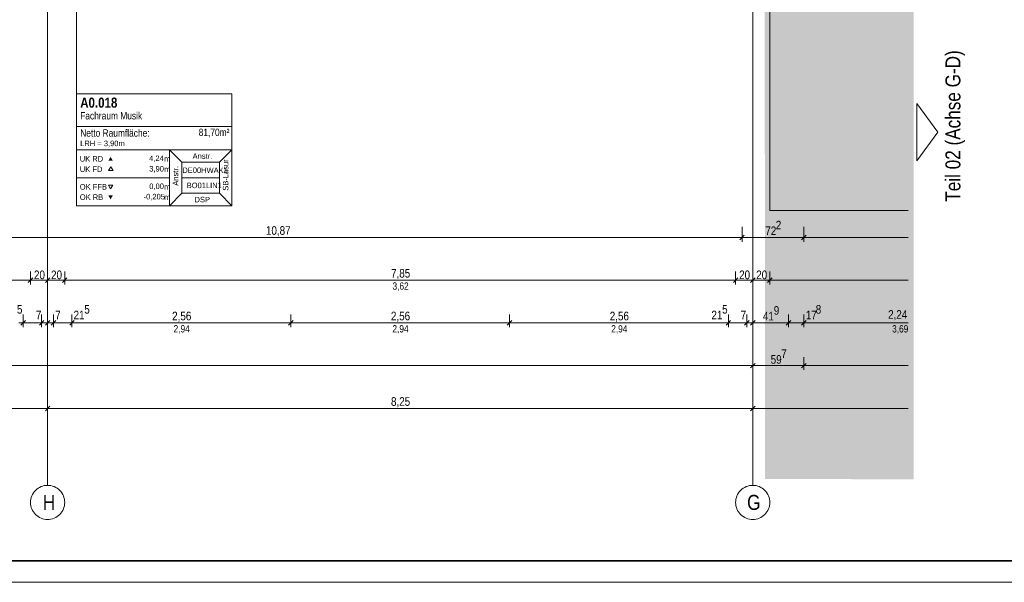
# Model space of a CAD drawing. Extents: x -620 to 300, y 62 to 1162.
# Tile 29 of 93: x -133 to 98, y 62 to 194. Entities that reach past the tile are written whole.
import ezdxf
from ezdxf.enums import TextEntityAlignment as Align
from ezdxf.lldxf.tags import DXFTag

# ---------------------------------------------------------------- set-up
doc = ezdxf.new("R2010")
doc.units = 0
doc.layers.get('0').update_dxf_attribs({"lineweight": 13})
for name, color, linetype, lineweight, true_color in [('30 -33 Aussenwände- 7 Fassade_ Elemente', 7, 'Continuous', 9, 0x00aacc), ('70 -75 Raumstempel- 1 Raumstempel', 7, 'Continuous', 25, 0xff6600), ('70 -75 Raumstempel-2 Verweislinie', 7, 'Continuous', 9, 0xff6600), ('70 -76 Bemaßung- 2 Allgemein', 9, 'Continuous', 5, 0x808080), ('iwb_Layout BA_Markierung', 7, 'Continuous', 9, 0xbadcdc), ('iwb_Layout Text', 3, 'Continuous', 18, 0x00ff00)]:
    doc.layers.add(name, color=color, linetype=linetype, lineweight=lineweight, true_color=true_color)
doc.layers.add('70 -71 Achsen- 1 Gebäudeachsen', color=7, linetype='STRICHPUNKT2-A06G94JT8I', lineweight=18)
doc.layers.add('iwb_Plankopf Rahmen', color=7, linetype='Continuous', lineweight=35)
doc.styles.get("Standard").update_dxf_attribs({"font": 'ARIALN.TTF'})
tags = doc.linetypes.add('fein_strichliert-A06G94JU8I', pattern=[4, 1, -2, 1]).pattern_tags.tags
tags[8:9] = [DXFTag(74, 4), DXFTag(75, 0), DXFTag(340, '0'), DXFTag(46, 0.0), DXFTag(50, 0.0), DXFTag(44, 0.0), DXFTag(45, 0.0)]
tags[6:7] = [DXFTag(74, 4), DXFTag(75, 0), DXFTag(340, '0'), DXFTag(46, 0.0), DXFTag(50, 0.0), DXFTag(44, 0.0), DXFTag(45, 0.0)]
tags[4:5] = [DXFTag(74, 4), DXFTag(75, 0), DXFTag(340, '0'), DXFTag(46, 0.0), DXFTag(50, 0.0), DXFTag(44, 0.0), DXFTag(45, 0.0)]
tags = doc.linetypes.add('STRICHPUNKT2-A06G94JT8I', pattern=[12.7, 6.35, -3.175, 0, -3.175]).pattern_tags.tags
tags[10:11] = [DXFTag(74, 4), DXFTag(75, 0), DXFTag(340, '0'), DXFTag(46, 0.0), DXFTag(50, 0.0), DXFTag(44, 0.0), DXFTag(45, 0.0)]
tags[8:9] = [DXFTag(74, 4), DXFTag(75, 0), DXFTag(340, '0'), DXFTag(46, 0.0), DXFTag(50, 0.0), DXFTag(44, 0.0), DXFTag(45, 0.0)]
tags[6:7] = [DXFTag(74, 4), DXFTag(75, 0), DXFTag(340, '0'), DXFTag(46, 0.0), DXFTag(50, 0.0), DXFTag(44, 0.0), DXFTag(45, 0.0)]
tags[4:5] = [DXFTag(74, 4), DXFTag(75, 0), DXFTag(340, '0'), DXFTag(46, 0.0), DXFTag(50, 0.0), DXFTag(44, 0.0), DXFTag(45, 0.0)]

# ---------------------------------------------------------------- blocks, each defined once
blk = doc.blocks.new('Polygon-A06G94JN8I')
at = {"color": 0, "linetype": 'ByBlock', "lineweight": -2, "ltscale": 0.13}
blk.add_solid([(41.66, 86.61), (41.5, 1083.81), (76.5, 86.52), (76.5, 1083.81)], dxfattribs=at)
blk = doc.blocks.new('Referenz-A06G94JV8I')
at = {"layer": '30 -33 Aussenwände- 7 Fassade_ Elemente', "color": 0, "linetype": 'fein_strichliert-A06G94JU8I', "lineweight": -2, "ltscale": 0.13}
for p, q in [((42.82, 149.41), (42.82, 211.81)), ((75.16, 149.41), (42.82, 149.41))]:
    blk.add_line(p, q, dxfattribs=at)
at = {"layer": '70 -71 Achsen- 1 Gebäudeachsen', "color": 0, "linetype": 'STRICHPUNKT2-A06G94JT8I', "lineweight": -2, "ltscale": 0.13}
for p, q in [((-126.18, 1084.55), (-126.18, 85.11)), ((38.82, 1084.55), (38.82, 85.11))]:
    blk.add_line(p, q, dxfattribs=at)
at = {"layer": '70 -71 Achsen- 1 Gebäudeachsen', "color": 0, "linetype": 'Continuous', "lineweight": -2, "ltscale": 0.13}
for p, q in [((-129.87, 82.64), (-129.71, 83)), ((-129.71, 83), (-129.5, 83.34)), ((-129.5, 83.34), (-129.27, 83.65)), ((-129.27, 83.65), (-129.01, 83.94)), ((-129.01, 83.94), (-128.71, 84.21)), ((-128.71, 84.21), (-128.4, 84.44)), ((-128.4, 84.44), (-128.06, 84.64)), ((-128.06, 84.64), (-127.71, 84.81)), ((-127.71, 84.81), (-127.34, 84.94)), ((-127.34, 84.94), (-126.96, 85.04)), ((-126.96, 85.04), (-126.57, 85.09)), ((-126.57, 85.09), (-126.18, 85.11)), ((-126.18, 85.11), (-125.79, 85.09)), ((-125.79, 85.09), (-125.4, 85.04)), ((-125.4, 85.04), (-125.02, 84.94)), ((-125.02, 84.94), (-124.65, 84.81)), ((-124.65, 84.81), (-124.29, 84.64)), ((-124.29, 84.64), (-123.96, 84.44)), ((-123.96, 84.44), (-123.64, 84.21)), ((-123.64, 84.21), (-123.35, 83.94)), ((-123.35, 83.94), (-123.09, 83.65)), ((-123.09, 83.65), (-122.85, 83.34)), ((-122.85, 83.34), (-122.65, 83)), ((-122.65, 83), (-122.48, 82.64)), ((35.13, 82.64), (35.29, 83)), ((35.29, 83), (35.5, 83.34)), ((35.5, 83.34), (35.73, 83.65)), ((35.73, 83.65), (35.99, 83.94)), ((35.99, 83.94), (36.29, 84.21)), ((36.29, 84.21), (36.6, 84.44)), ((36.6, 84.44), (36.94, 84.64)), ((36.94, 84.64), (37.29, 84.81)), ((37.29, 84.81), (37.66, 84.94)), ((37.66, 84.94), (38.04, 85.04)), ((38.04, 85.04), (38.43, 85.09)), ((38.43, 85.09), (38.82, 85.11)), ((38.82, 85.11), (39.21, 85.09)), ((39.21, 85.09), (39.6, 85.04)), ((39.6, 85.04), (39.98, 84.94)), ((39.98, 84.94), (40.35, 84.81)), ((40.35, 84.81), (40.71, 84.64)), ((40.71, 84.64), (41.04, 84.44)), ((41.04, 84.44), (41.36, 84.21)), ((41.36, 84.21), (41.65, 83.94)), ((41.65, 83.94), (41.91, 83.65)), ((41.91, 83.65), (42.15, 83.34)), ((42.15, 83.34), (42.35, 83)), ((42.35, 83), (42.52, 82.64)), ((-130.18, 81.11), (-130.16, 81.51)), ((-130.16, 80.72), (-130.18, 81.11)), ((-130.16, 81.51), (-130.1, 81.89)), ((-130.1, 80.33), (-130.16, 80.72)), ((-130.1, 81.89), (-130.01, 82.27)), ((-130.01, 82.27), (-129.87, 82.64)), ((-122.48, 82.64), (-122.35, 82.27)), ((-122.35, 82.27), (-122.25, 81.89)), ((-122.25, 81.89), (-122.2, 81.51)), ((-122.2, 80.72), (-122.25, 80.33)), ((-122.2, 81.51), (-122.18, 81.11)), ((-122.18, 81.11), (-122.2, 80.72)), ((34.82, 81.11), (34.84, 81.51)), ((34.84, 80.72), (34.82, 81.11)), ((34.84, 81.51), (34.9, 81.89)), ((34.9, 80.33), (34.84, 80.72)), ((34.9, 81.89), (34.99, 82.27)), ((34.99, 82.27), (35.13, 82.64)), ((42.52, 82.64), (42.65, 82.27)), ((42.65, 82.27), (42.75, 81.89)), ((42.75, 81.89), (42.8, 81.51)), ((42.8, 80.72), (42.75, 80.33)), ((42.8, 81.51), (42.82, 81.11)), ((42.82, 81.11), (42.8, 80.72)), ((-130.01, 79.95), (-130.1, 80.33)), ((-129.87, 79.58), (-130.01, 79.95)), ((-129.71, 79.23), (-129.87, 79.58)), ((-129.5, 78.89), (-129.71, 79.23)), ((-129.27, 78.58), (-129.5, 78.89)), ((-129.01, 78.29), (-129.27, 78.58)), ((-123.09, 78.58), (-123.35, 78.29)), ((-122.85, 78.89), (-123.09, 78.58)), ((-122.65, 79.23), (-122.85, 78.89)), ((-122.48, 79.58), (-122.65, 79.23)), ((-122.35, 79.95), (-122.48, 79.58)), ((-122.25, 80.33), (-122.35, 79.95)), ((34.99, 79.95), (34.9, 80.33)), ((35.13, 79.58), (34.99, 79.95)), ((35.29, 79.23), (35.13, 79.58)), ((35.5, 78.89), (35.29, 79.23)), ((35.73, 78.58), (35.5, 78.89)), ((35.99, 78.29), (35.73, 78.58)), ((41.91, 78.58), (41.65, 78.29)), ((42.15, 78.89), (41.91, 78.58)), ((42.35, 79.23), (42.15, 78.89)), ((42.52, 79.58), (42.35, 79.23)), ((42.65, 79.95), (42.52, 79.58)), ((42.75, 80.33), (42.65, 79.95)), ((-128.71, 78.02), (-129.01, 78.29)), ((-128.4, 77.79), (-128.71, 78.02)), ((-128.06, 77.59), (-128.4, 77.79)), ((-127.71, 77.42), (-128.06, 77.59)), ((-127.34, 77.29), (-127.71, 77.42)), ((-126.96, 77.19), (-127.34, 77.29)), ((-126.57, 77.13), (-126.96, 77.19)), ((-126.18, 77.11), (-126.57, 77.13)), ((-125.79, 77.13), (-126.18, 77.11)), ((-125.4, 77.19), (-125.79, 77.13)), ((-125.02, 77.29), (-125.4, 77.19)), ((-124.65, 77.42), (-125.02, 77.29)), ((-124.29, 77.59), (-124.65, 77.42)), ((-123.96, 77.79), (-124.29, 77.59)), ((-123.64, 78.02), (-123.96, 77.79)), ((-123.35, 78.29), (-123.64, 78.02)), ((36.29, 78.02), (35.99, 78.29)), ((36.6, 77.79), (36.29, 78.02)), ((36.94, 77.59), (36.6, 77.79)), ((37.29, 77.42), (36.94, 77.59)), ((37.66, 77.29), (37.29, 77.42)), ((38.04, 77.19), (37.66, 77.29)), ((38.43, 77.13), (38.04, 77.19)), ((38.82, 77.11), (38.43, 77.13)), ((39.21, 77.13), (38.82, 77.11)), ((39.6, 77.19), (39.21, 77.13)), ((39.98, 77.29), (39.6, 77.19)), ((40.35, 77.42), (39.98, 77.29)), ((40.71, 77.59), (40.35, 77.42)), ((41.04, 77.79), (40.71, 77.59)), ((41.36, 78.02), (41.04, 77.79)), ((41.65, 78.29), (41.36, 78.02))]:
    blk.add_line(p, q, dxfattribs=at)
at = {"layer": '70 -75 Raumstempel- 1 Raumstempel', "color": 0, "lineweight": -2}
for p, q in [((-119.41, 176.67), (-119.41, 150.53)), ((-83.09, 176.67), (-119.41, 176.67)), ((-83.09, 150.53), (-83.09, 176.67)), ((-83.09, 169.07), (-119.41, 169.07)), ((-119.41, 163.6), (-97.68, 163.6)), ((-94.8, 160.7), (-97.68, 163.6)), ((-83.09, 163.6), (-97.68, 163.6)), ((-97.68, 163.6), (-97.68, 150.53)), ((-85.97, 160.7), (-83.09, 163.6)), ((-111.38, 159.64), (-111.9, 158.73)), ((-110.85, 158.73), (-111.38, 159.64)), ((-94.8, 153.43), (-94.8, 160.7)), ((-94.8, 160.7), (-85.97, 160.7)), ((-85.97, 153.43), (-85.97, 160.7)), ((-119.41, 157.06), (-97.68, 157.06)), ((-111.9, 158.73), (-110.85, 158.73)), ((-85.97, 157.06), (-94.8, 157.06)), ((-111.45, 154.46), (-111.97, 155.36)), ((-111.97, 155.36), (-110.92, 155.36)), ((-110.92, 155.36), (-111.45, 154.46)), ((-94.8, 153.43), (-97.68, 150.53)), ((-94.8, 153.43), (-85.97, 153.43)), ((-85.97, 153.43), (-83.09, 150.53)), ((-83.09, 150.53), (-119.41, 150.53))]:
    blk.add_line(p, q, dxfattribs=at)
for points in [[(-110.92, 161.05), (-111.45, 161.96), (-111.97, 161.05)], [(-110.92, 152.92), (-111.45, 152.02), (-111.97, 152.92)]]:
    blk.add_solid(points, dxfattribs=at)
at = {"layer": '70 -75 Raumstempel-2 Verweislinie', "color": 0, "linetype": 'Continuous', "lineweight": -2, "ltscale": 0.13}
blk.add_line((-119.41, 232.61), (-119.41, 176.67), dxfattribs=at)
at = {"layer": '70 -76 Bemaßung- 2 Allgemein', "color": 0, "linetype": 'Continuous', "lineweight": -2, "ltscale": 0.13}
for p, q in [((36.32, 145.61), (36.32, 142.11)), ((36.32, 145.61), (36.32, 142.11)), ((50.76, 145.61), (50.76, 142.11)), ((50.76, 145.61), (50.76, 142.11)), ((35.26, 143.11), (-180.02, 143.11)), ((37.32, 143.11), (35.26, 143.11)), ((35.32, 143.11), (37.38, 143.11)), ((36.85, 143.64), (35.79, 142.58)), ((35.79, 142.58), (36.85, 143.64)), ((49.7, 143.11), (37.38, 143.11)), ((51.76, 143.11), (49.7, 143.11)), ((49.76, 143.11), (51.82, 143.11)), ((50.23, 142.58), (51.29, 143.64)), ((51.29, 143.64), (50.23, 142.58)), ((75.16, 143.11), (51.82, 143.11)), ((-129.65, 133.64), (-130.71, 132.58)), ((-130.71, 132.58), (-129.65, 133.64)), ((-130.18, 135.11), (-130.18, 132.11)), ((-130.18, 135.11), (-130.18, 132.11)), ((-125.65, 133.64), (-126.71, 132.58)), ((-126.71, 132.58), (-125.65, 133.64)), ((-126.18, 135.11), (-126.18, 132.11)), ((-126.18, 135.11), (-126.18, 132.11)), ((-122.71, 132.58), (-121.65, 133.64)), ((-121.65, 133.64), (-122.71, 132.58)), ((-122.18, 135.11), (-122.18, 132.11)), ((-122.18, 135.11), (-122.18, 132.11)), ((34.29, 132.58), (35.35, 133.64)), ((35.35, 133.64), (34.29, 132.58)), ((34.82, 135.11), (34.82, 132.11)), ((34.82, 135.11), (34.82, 132.11)), ((38.29, 132.58), (39.35, 133.64)), ((39.35, 133.64), (38.29, 132.58)), ((38.82, 135.11), (38.82, 132.11)), ((38.82, 135.11), (38.82, 132.11)), ((43.35, 133.64), (42.29, 132.58)), ((42.29, 132.58), (43.35, 133.64)), ((42.82, 135.11), (42.82, 132.11)), ((42.82, 135.11), (42.82, 132.11)), ((-131.24, 133.11), (-286.12, 133.11)), ((-129.68, 133.11), (-131.24, 133.11)), ((-130.68, 133.11), (-129.12, 133.11)), ((-127.24, 133.11), (-129.12, 133.11)), ((-125.68, 133.11), (-127.24, 133.11)), ((-126.68, 133.11), (-125.12, 133.11)), ((-123.24, 133.11), (-125.12, 133.11)), ((-121.68, 133.11), (-123.24, 133.11)), ((-122.68, 133.11), (-121.12, 133.11)), ((33.76, 133.11), (-121.12, 133.11)), ((35.32, 133.11), (33.76, 133.11)), ((34.32, 133.11), (35.88, 133.11)), ((37.76, 133.11), (35.88, 133.11)), ((39.32, 133.11), (37.76, 133.11)), ((38.32, 133.11), (39.88, 133.11)), ((41.76, 133.11), (39.88, 133.11)), ((43.32, 133.11), (41.76, 133.11)), ((42.32, 133.11), (43.88, 133.11)), ((75.16, 133.11), (43.88, 133.11)), ((-131.88, 125.11), (-131.88, 122.11)), ((-131.88, 125.11), (-131.88, 122.11)), ((-127.58, 125.11), (-127.58, 122.11)), ((-127.58, 125.11), (-127.58, 122.11)), ((-126.18, 125.11), (-126.18, 122.11)), ((-126.18, 125.11), (-126.18, 122.11)), ((-124.78, 125.11), (-124.78, 122.11)), ((-124.78, 125.11), (-124.78, 122.11)), ((-120.48, 125.11), (-120.48, 122.11)), ((-120.48, 125.11), (-120.48, 122.11)), ((-69.28, 125.11), (-69.28, 122.11)), ((-69.28, 125.11), (-69.28, 122.11)), ((-18.08, 125.11), (-18.08, 122.11)), ((-18.08, 125.11), (-18.08, 122.11)), ((33.12, 125.11), (33.12, 122.11)), ((33.12, 125.11), (33.12, 122.11)), ((37.42, 125.11), (37.42, 122.11)), ((37.42, 125.11), (37.42, 122.11)), ((38.82, 125.11), (38.82, 122.11)), ((38.82, 125.11), (38.82, 122.11)), ((47.2, 125.11), (47.2, 122.11)), ((47.2, 125.11), (47.2, 122.11)), ((50.76, 125.11), (50.76, 122.11)), ((50.76, 125.11), (50.76, 122.11)), ((-131.38, 123.11), (-132.94, 123.11)), ((-131.38, 123.11), (-132.94, 123.11)), ((-131.35, 123.64), (-132.41, 122.58)), ((-131.35, 123.64), (-132.41, 122.58)), ((-127.58, 123.11), (-131.88, 123.11)), ((-128.64, 123.11), (-129.7, 123.11)), ((-127.08, 123.11), (-128.64, 123.11)), ((-127.24, 123.11), (-128.3, 123.11)), ((-128.11, 122.58), (-127.05, 123.64)), ((-127.05, 123.64), (-128.11, 122.58)), ((-128.08, 123.11), (-126.52, 123.11)), ((-126.18, 123.11), (-127.58, 123.11)), ((-125.68, 123.11), (-127.24, 123.11)), ((-125.84, 123.11), (-126.9, 123.11)), ((-126.71, 122.58), (-125.65, 123.64)), ((-125.65, 123.64), (-126.71, 122.58)), ((-126.68, 123.11), (-125.12, 123.11)), ((-126.52, 123.11), (-125.46, 123.11)), ((-124.78, 123.11), (-126.18, 123.11)), ((-124.28, 123.11), (-125.84, 123.11)), ((-125.31, 122.58), (-124.25, 123.64)), ((-124.25, 123.64), (-125.31, 122.58)), ((-125.28, 123.11), (-123.72, 123.11)), ((-125.12, 123.11), (-124.06, 123.11)), ((-120.48, 123.11), (-124.78, 123.11)), ((-123.72, 123.11), (-122.66, 123.11)), ((-121.01, 122.58), (-119.95, 123.64)), ((-121.01, 122.58), (-119.95, 123.64)), ((-120.98, 123.11), (-119.42, 123.11)), ((-120.98, 123.11), (-119.42, 123.11)), ((-70.34, 123.11), (-119.42, 123.11)), ((-119.42, 123.11), (-118.36, 123.11)), ((-68.78, 123.11), (-70.34, 123.11)), ((-69.81, 122.58), (-68.75, 123.64)), ((-68.75, 123.64), (-69.81, 122.58)), ((-69.78, 123.11), (-68.22, 123.11)), ((-19.14, 123.11), (-68.22, 123.11)), ((-17.58, 123.11), (-19.14, 123.11)), ((-17.55, 123.64), (-18.61, 122.58)), ((-18.61, 122.58), (-17.55, 123.64)), ((-18.58, 123.11), (-17.02, 123.11)), ((32.06, 123.11), (-17.02, 123.11)), ((32.06, 123.11), (31, 123.11)), ((33.62, 123.11), (32.06, 123.11)), ((33.62, 123.11), (32.06, 123.11)), ((33.65, 123.64), (32.59, 122.58)), ((33.65, 123.64), (32.59, 122.58)), ((37.42, 123.11), (33.12, 123.11)), ((36.36, 123.11), (35.3, 123.11)), ((37.92, 123.11), (36.36, 123.11)), ((36.89, 122.58), (37.95, 123.64)), ((37.95, 123.64), (36.89, 122.58)), ((36.92, 123.11), (38.48, 123.11)), ((38.82, 123.11), (37.42, 123.11)), ((38.29, 122.58), (39.35, 123.64)), ((38.29, 122.58), (39.35, 123.64)), ((38.32, 123.11), (39.88, 123.11)), ((38.32, 123.11), (39.88, 123.11)), ((38.48, 123.11), (39.54, 123.11)), ((46.14, 123.11), (39.88, 123.11)), ((39.88, 123.11), (40.94, 123.11)), ((46.14, 123.11), (45.08, 123.11)), ((47.7, 123.11), (46.14, 123.11)), ((47.7, 123.11), (46.14, 123.11)), ((47.73, 123.64), (46.67, 122.58)), ((47.73, 123.64), (46.67, 122.58)), ((50.76, 123.11), (47.2, 123.11)), ((50.23, 122.58), (51.29, 123.64)), ((50.23, 122.58), (51.29, 123.64)), ((50.26, 123.11), (51.82, 123.11)), ((50.26, 123.11), (51.82, 123.11)), ((75.16, 123.11), (51.82, 123.11)), ((51.82, 123.11), (52.88, 123.11)), ((37.76, 113.11), (-455.12, 113.11)), ((39.32, 113.11), (37.76, 113.11)), ((39.35, 113.64), (38.29, 112.58)), ((38.29, 112.58), (39.35, 113.64)), ((38.32, 113.11), (39.88, 113.11)), ((38.82, 115.11), (38.82, 112.11)), ((38.82, 115.11), (38.82, 112.11)), ((49.7, 113.11), (39.88, 113.11)), ((51.26, 113.11), (49.7, 113.11)), ((51.29, 113.64), (50.23, 112.58)), ((50.23, 112.58), (51.29, 113.64)), ((50.26, 113.11), (51.82, 113.11)), ((50.76, 115.11), (50.76, 112.11)), ((50.76, 115.11), (50.76, 112.11)), ((75.16, 113.11), (51.82, 113.11)), ((-126.18, 105.11), (-126.18, 102.11)), ((-126.18, 105.11), (-126.18, 102.11)), ((38.82, 105.11), (38.82, 102.11)), ((38.82, 105.11), (38.82, 102.11)), ((-127.24, 103.11), (-290.12, 103.11)), ((-125.68, 103.11), (-127.24, 103.11)), ((-125.65, 103.64), (-126.71, 102.58)), ((-126.71, 102.58), (-125.65, 103.64)), ((-126.68, 103.11), (-125.12, 103.11)), ((37.76, 103.11), (-125.12, 103.11)), ((39.32, 103.11), (37.76, 103.11)), ((38.29, 102.58), (39.35, 103.64)), ((39.35, 103.64), (38.29, 102.58)), ((38.32, 103.11), (39.88, 103.11)), ((75.16, 103.11), (39.88, 103.11))]:
    blk.add_line(p, q, dxfattribs=at)
at = {"layer": '70 -71 Achsen- 1 Gebäudeachsen', "color": 0, "linetype": 'Continuous', "lineweight": -2, "ltscale": 0.13, "char_height": 3.5241, "attachment_point": 1}
for s, insert in [('{\\fArial Narrow;H}', (-127.31, 82.88)), ('{\\fArial Narrow;G}', (37.49, 82.88))]:
    blk.add_mtext(s, dxfattribs=dict(at, insert=insert))
at = {"layer": '70 -75 Raumstempel- 1 Raumstempel', "color": 0, "linetype": 'Continuous', "lineweight": -2, "ltscale": 0.13, "attachment_point": 1}
for s, insert, char_height, rotation in [('{\\fArial Narrow|b1|i0;A0.018}', (-118.55, 175.81), 2.3536, 0), ('{\\fArial Narrow;Fachraum Musik}', (-118.55, 172.42), 1.7117, 0), ('{\\fArial Narrow;Netto Raumfläche:}', (-118.55, 168.39), 1.7117, 0), ('{\\fArial Narrow;81,70m²}', (-90.83, 168.54), 1.7117, 0), ('{\\fArial Narrow;LRH = 3,90m}', (-118.55, 165.74), 1.2838, 0), ('{\\fArial Narrow;UK RD}', (-118.65, 162.13), 1.2838, 0), ('{\\fArial Narrow;4,24}', (-102.42, 162.25), 1.2838, 0), ('{\\fArial Narrow;m}', (-98.93, 162.12), 1.2838, 0), ('{\\fArial Narrow;Anstr.}', (-92.25, 162.78), 1.2838, 0), ('{\\fArial Narrow;SB-Lasur}', (-85.17, 154.02), 1.2838, 90), ('{\\fArial Narrow;UK FD}', (-118.65, 159.7), 1.2838, 0), ('{\\fArial Narrow;3,90}', (-102.39, 159.81), 1.2838, 0), ('{\\fArial Narrow;m}', (-98.93, 159.69), 1.2838, 0), ('{\\fArial Narrow;Anstr.}', (-96.9, 155.2), 1.2838, 90), ('{\\fArial Narrow;DE00HWAK1}', (-94.65, 159.46), 1.2838, 0), ('{\\fArial Narrow;OK FFB}', (-118.65, 155.58), 1.2838, 0), ('{\\fArial Narrow;0,00}', (-102.39, 155.71), 1.2838, 0), ('{\\fArial Narrow;m}', (-98.93, 155.58), 1.2838, 0), ('{\\fArial Narrow;BO01LIN1}', (-93.63, 155.92), 1.2838, 0), ('{\\fArial Narrow;OK RB}', (-118.65, 153.17), 1.2838, 0), ('{\\fArial Narrow;-0,205}', (-103.71, 153.29), 1.2838, 0), ('{\\fArial Narrow;m}', (-98.93, 153.17), 1.2838, 0), ('{\\fArial Narrow;DSP}', (-91.81, 152.6), 1.2838, 0)]:
    blk.add_mtext(s, dxfattribs=dict(at, insert=insert, char_height=char_height, rotation=rotation))
at = {"layer": '70 -76 Bemaßung- 2 Allgemein', "color": 0, "linetype": 'Continuous', "lineweight": -2, "ltscale": 0.13, "attachment_point": 1}
for s, insert, char_height in [('{\\fArial Narrow;10,87}', (-75.09, 145.73), 2.0138), ('{\\fArial Narrow;72}', (41.76, 145.67), 2.0138), ('{\\fArial Narrow;2}', (44.22, 147.01), 2.0138), ('{\\fArial Narrow;20}', (-129.37, 135.36), 2.0138), ('{\\fArial Narrow;20}', (-125.37, 135.36), 2.0138), ('{\\fArial Narrow;7,85}', (-45.82, 135.73), 2.0138), ('{\\fArial Narrow;20}', (35.63, 135.36), 2.0138), ('{\\fArial Narrow;20}', (39.63, 135.36), 2.0138), ('{\\fArial Narrow;3,62}', (-45.48, 132.58), 1.7), ('{\\fArial Narrow;5}', (-133.35, 127.3), 2.0138), ('{\\fArial Narrow;5}', (-117.59, 127.3), 2.0138), ('{\\fArial Narrow;5}', (31.65, 127.3), 2.0138), ('{\\fArial Narrow;9}', (43.74, 127.04), 2.0138), ('{\\fArial Narrow;8}', (53.56, 127.3), 2.0138), ('{\\fArial Narrow;7}', (-128.93, 125.94), 2.0138), ('{\\fArial Narrow;7}', (-124.41, 125.94), 2.0138), ('{\\fArial Narrow;21}', (-120.1, 125.96), 2.0138), ('{\\fArial Narrow;2,56}', (-97.04, 125.73), 2.0138), ('{\\fArial Narrow;2,56}', (-45.84, 125.73), 2.0138), ('{\\fArial Narrow;2,56}', (5.36, 125.73), 2.0138), ('{\\fArial Narrow;21}', (29.15, 125.96), 2.0138), ('{\\fArial Narrow;7}', (35.99, 125.94), 2.0138), ('{\\fArial Narrow;41}', (41.2, 125.7), 2.0138), ('{\\fArial Narrow;17}', (51.24, 125.96), 2.0138), ('{\\fArial Narrow;2,24}', (70.49, 126.08), 2.0138), ('{\\fArial Narrow;2,94}', (-96.7, 122.58), 1.7), ('{\\fArial Narrow;2,94}', (-45.5, 122.58), 1.7), ('{\\fArial Narrow;2,94}', (5.7, 122.58), 1.7), ('{\\fArial Narrow;3,69}', (71.43, 122.58), 1.7), ('{\\fArial Narrow;59}', (43.02, 115.58), 2.0138), ('{\\fArial Narrow;7}', (45.49, 116.93), 2.0138), ('{\\fArial Narrow;8,25}', (-45.83, 105.73), 2.0138)]:
    blk.add_mtext(s, dxfattribs=dict(at, insert=insert, char_height=char_height))

msp = doc.modelspace()

# ---------------------------------------------------------------- linework, layer by layer
at = {"layer": 'iwb_Layout Text', "linetype": 'Continuous', "ltscale": 0.18}
for p, q in [((82.12, 167.73), (77.24, 174.42)), ((77.24, 161.04), (77.24, 174.42)), ((77.24, 161.04), (82.12, 167.73))]:
    msp.add_line(p, q, dxfattribs=at)
at = {"layer": 'iwb_Plankopf Rahmen', "color": 8, "lineweight": 13, "ltscale": 0.13, "true_color": 0x808080}
msp.add_lwpolyline([(300.35, 62.43), (-619.65, 62.43), (-619.65, 1162.43), (300.35, 1162.43), (300.35, 62.43)], close=True, dxfattribs=at)
at = {"layer": 'iwb_Plankopf Rahmen', "ltscale": 0.35}
msp.add_lwpolyline([(-599.65, 67.43), (-599.65, 1157.43), (295.35, 1157.43), (295.35, 67.43), (-599.65, 67.43)], close=True, dxfattribs=at)

# ---------------------------------------------------------------- block references
at = {"color": 8, "lineweight": 13, "ltscale": 0.13, "true_color": 0x808080}
msp.add_blockref('Referenz-A06G94JV8I', (0, 0), dxfattribs=at)
at = {"layer": 'iwb_Layout BA_Markierung', "ltscale": 0.13}
msp.add_blockref('Polygon-A06G94JN8I', (0, 0), dxfattribs=at)

# ---------------------------------------------------------------- texts
at = {"layer": 'iwb_Layout Text', "ltscale": 0.18}
msp.add_text('Teil 02 (Achse G-D)', height=3.5, rotation=90, dxfattribs=at).set_placement((83.91, 151.46), align=Align.TOP_LEFT)

doc.saveas('drawing.dxf')
